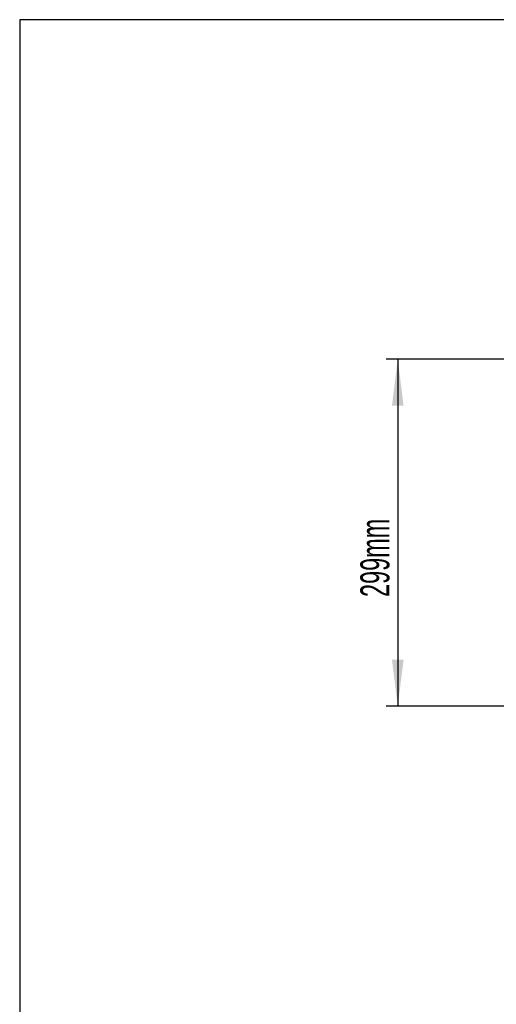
# Model space of a CAD drawing. Extents: x 5 to 297, y -3 to 205.
# Tile 12 of 38: x 5 to 46, y 110 to 195. Entities that reach past the tile are written whole.
import ezdxf

# ---------------------------------------------------------------- set-up
doc = ezdxf.new("R2010")
doc.units = 0
doc.layers.get('0').update_dxf_attribs({"linetype": 'CONTINUOUS'})
doc.styles.add('SLDTEXTSTYLE0', font='TXT', dxfattribs={"width": 0.605})
doc.dimstyles.new('SLDDIMSTYLE0', dxfattribs={"dimtxt": 2.5, "dimasz": 4, "dimexe": 0, "dimexo": 0.0625, "dimtad": 1, "dimdec": 0, "dimlfac": 10, "dimrnd": 1e-09, "dimzin": 12, "dimtxsty": 'SLDTEXTSTYLE0', "dimsah": 1, "dimcen": 0.09, "dimazin": 3, "dimtfac": 1, "dimtofl": 0, "dimtmove": 0, "dimatfit": 3, "dimtolj": 1, "dimtzin": 12})

# ---------------------------------------------------------------- blocks, each defined once
blk = doc.blocks.new('_D')
at = {"color": 7, "linetype": 'CONTINUOUS'}
for p, q in [((54.473, 165.75), (36.564, 165.75)), ((37.564, 165.75), (37.564, 135.845)), ((59.825, 135.845), (36.564, 135.845))]:
    blk.add_line(p, q, dxfattribs=at)
for points in [[(37.564, 165.75), (37.064, 161.75), (38.064, 161.75)], [(37.564, 135.845), (38.064, 139.845), (37.064, 139.845)]]:
    blk.add_solid(points, dxfattribs=at)
at = {"color": 7, "linetype": 'CONTINUOUS', "insert": (34.342, 145.25), "char_height": 2.5, "attachment_point": 1, "rotation": 90, "style": 'SLDTEXTSTYLE0'}
blk.add_mtext('299mm', dxfattribs=at)

msp = doc.modelspace()

# ---------------------------------------------------------------- linework, layer by layer
at = {"color": 7, "linetype": 'CONTINUOUS'}
for p, q in [((5, 195), (5, 5)), ((292, 195), (5, 195))]:
    msp.add_line(p, q, dxfattribs=at)

# ---------------------------------------------------------------- dimensions: what is measured, and where the dimension line sits
dim = msp.add_linear_dim(base=(37.564, 135.845), p1=(55.473, 165.75), p2=(60.825, 135.845), angle=90, dimstyle='SLDDIMSTYLE0', dxfattribs=at)
dim.commit()
dim.dimension.update_dxf_attribs({"geometry": '_D', "text_midpoint": (37.564, 150.976), "dimtype": 160})

doc.saveas('drawing.dxf')
